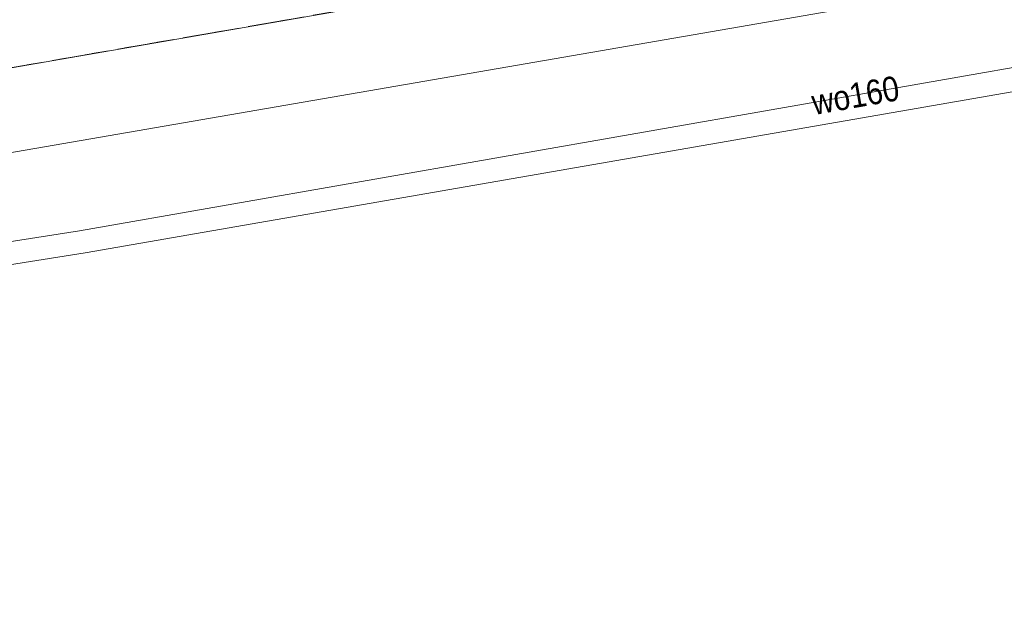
# Model space of a CAD drawing. Header units: metres. Extents: x 5590113 to 5596324, y 5910954 to 5916249.
# Tile 75 of 256: x 5592138 to 5592168, y 5913784 to 5913802. Entities that reach past the tile are written whole.
import ezdxf
from ezdxf.enums import TextEntityAlignment as Align

# ---------------------------------------------------------------- set-up
doc = ezdxf.new("R2010")
doc.units = ezdxf.units.M
for name, pattern in [('219-500', [0]), ('egkk-500', [2, 1.5, -0.5]), ('egug-500', [1, 0.5, -0.5])]:
    doc.linetypes.add(name, pattern=pattern)
doc.styles.get("Standard").update_dxf_attribs({"font": 'Working1250', "width": 0.75})

msp = doc.modelspace()

# ---------------------------------------------------------------- linework, layer by layer
at = {"layer": '217-kontur klasyfikacyjny', "color": 92, "linetype": 'egkk-500', "lineweight": 18, "flags": 128}
msp.add_lwpolyline([(5592377.12, 5913841.53), (5592064.5, 5913787.36)], dxfattribs=at)
at = {"layer": '218-kontur użytku gruntowego', "color": 3, "linetype": 'egug-500', "lineweight": 18, "flags": 128}
for points in [[(5592064.5, 5913787.36), (5592377.12, 5913841.53)], [(5592377.12, 5913841.53), (5592064.5, 5913787.36)]]:
    msp.add_lwpolyline(points, dxfattribs=at)
at = {"layer": '219-działka ewidencyjna', "color": 7, "linetype": '219-500', "lineweight": 18, "flags": 128}
msp.add_lwpolyline([(5592377.12, 5913841.53), (5592064.5, 5913787.36)], dxfattribs=at)
at = {"layer": 'przewód kanalizacyjny', "color": 34, "linetype": 'CONTINUOUS', "lineweight": 18, "flags": 128}
msp.add_lwpolyline([(5592374.21, 5913835.01), (5592330.4, 5913827.87), (5592321.1, 5913826.22), (5592282.68, 5913819.42), (5592229.07, 5913809.98), (5592174.14, 5913800.39), (5592140.15, 5913794.49), (5592124.71, 5913792.04), (5592097.51, 5913787.71), (5592082.52, 5913786.05), (5592058.21, 5913781.23), (5592030.25, 5913777.95), (5592003.27, 5913775.65), (5591972.99, 5913774.06), (5591947.3, 5913774.66), (5591906.06, 5913778.25), (5591873.69, 5913782.41), (5591842.35, 5913784.5)], dxfattribs=at)
at = {"layer": 'przewód telekomunikacyjny podziemny', "color": 30, "linetype": 'CONTINUOUS', "lineweight": 18, "flags": 128}
msp.add_lwpolyline([(5592788.26, 5913910.49), (5592733.84, 5913902.19), (5592685.2, 5913894.78), (5592634.71, 5913886.04), (5592594.81, 5913879.7), (5592553.77, 5913873.01), (5592545.6, 5913867.83), (5592539.33, 5913868.48), (5592517.52, 5913864.12), (5592474.29, 5913856.29), (5592430.48, 5913847.88), (5592412.53, 5913844.9), (5592363.98, 5913836.77), (5592320.21, 5913829.25), (5592264.87, 5913819.59), (5592201.46, 5913808.5), (5592122.98, 5913794.93), (5592052.85, 5913782.32), (5592022.68, 5913778.73), (5591978.06, 5913776.3), (5591946.04, 5913777.16), (5591872.6, 5913783.59), (5591838.23, 5913785.73)], dxfattribs=at)
at = {"layer": 'przewód wodociągowy', "color": 5, "linetype": 'CONTINUOUS', "lineweight": 18, "flags": 128}
msp.add_lwpolyline([(5591842.43, 5913785.35), (5591873.71, 5913783.33), (5591906.21, 5913779.01), (5591947.37, 5913775.49), (5591972.97, 5913774.8), (5592003.42, 5913776.42), (5592030.22, 5913778.47), (5592058.08, 5913781.95), (5592082.48, 5913787), (5592097.32, 5913788.49), (5592139.98, 5913795.15), (5592174.07, 5913801.11), (5592228.91, 5913810.65), (5592282.52, 5913820.07), (5592320.98, 5913826.8), (5592374.03, 5913835.77)], dxfattribs=at)

# ---------------------------------------------------------------- texts
at = {"layer": 'przewód wodociągowy-Atr1', "color": 5, "width": 0.9}
msp.add_text('wo160', height=0.75, rotation=9.917, dxfattribs=at).set_placement((5592162.12, 5913799.02), align=Align.MIDDLE_LEFT)

doc.saveas('drawing.dxf')
